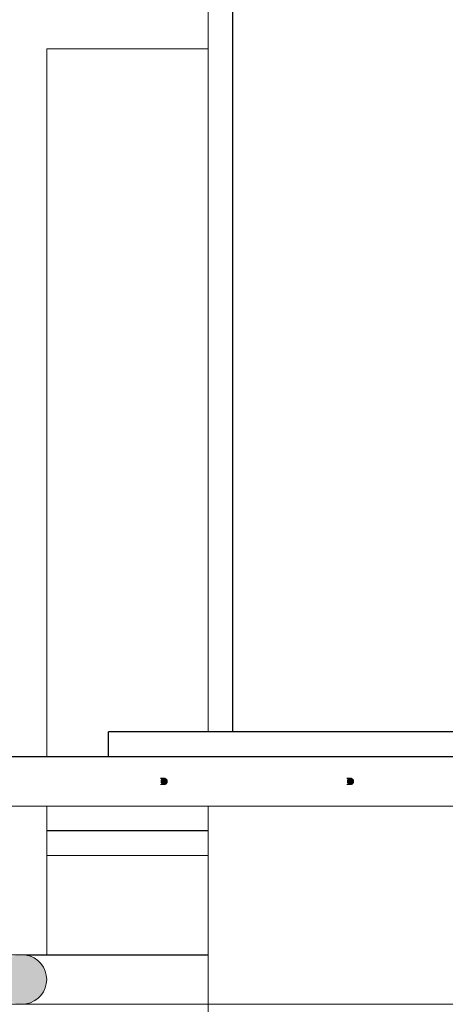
# Model space of a CAD drawing. Header units: millimetres. Extents: x -8078 to 241103, y -4319 to 602442.
# Tile 60 of 148: x 37558 to 37901, y 297044 to 297837. Entities that reach past the tile are written whole.
import ezdxf

# ---------------------------------------------------------------- set-up
doc = ezdxf.new("R2010")
doc.units = ezdxf.units.MM
doc.header["$MEASUREMENT"] = 0
doc.set_wipeout_variables(frame=1)
doc.linetypes.add('Wipeout_Contour', pattern=[1000, 0, -1000])
for name, color, linetype in [('#podkład', 252, 'Continuous'), ('- A - ocieplenie', 7, 'Continuous'), ('Konstrukcja - Stropy', 7, 'Continuous')]:
    doc.layers.add(name, color=color, linetype=linetype)

# ---------------------------------------------------------------- blocks, each defined once
blk = doc.blocks.new('qqe433333')
at = {"linetype": 'Continuous', "lineweight": 0}
blk.add_hatch(color=252, dxfattribs=at).paths.add_polyline_path([(-1832.6, 682969.49), (-1829.12, 682969.8), (-1825.76, 682970.7), (-1822.6, 682972.17), (-1819.74, 682974.17), (-1817.28, 682976.64), (-1815.28, 682979.49), (-1813.8, 682982.65), (-1812.9, 682986.02), (-1812.6, 682989.49), (-1812.9, 682992.97), (-1813.8, 682996.33), (-1815.28, 682999.49), (-1817.28, 683002.35), (-1819.74, 683004.81), (-1822.6, 683006.81), (-1825.76, 683008.29), (-1829.12, 683009.19), (-1832.6, 683009.49), (-1836.07, 683009.19), (-1839.44, 683008.29), (-1842.6, 683006.81), (-1845.45, 683004.81), (-1847.92, 683002.35), (-1849.92, 682999.49), (-1851.39, 682996.33), (-1852.29, 682992.97), (-1852.6, 682989.49), (-1852.29, 682986.02), (-1851.39, 682982.65), (-1849.92, 682979.49), (-1847.92, 682976.64), (-1845.45, 682974.17), (-1842.6, 682972.17), (-1839.44, 682970.7), (-1836.07, 682969.8)])
at = {"color": 252, "linetype": 'Wipeout_Contour', "lineweight": 0, "ltscale": 1878074.01586353}
blk.add_wipeout([(-1836.07, 683755.82), (-1836.07, 683169.1), (-1832.6, 683169.1), (-1832.6, 683759.3)], dxfattribs=at)
at = {"color": 252, "linetype": 'Wipeout_Contour', "lineweight": 0, "ltscale": 1877981.242321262}
blk.add_wipeout([(-1812.9, 683169.1), (-1812.6, 683169.1), (-1812.6, 683739.3), (-1812.9, 683739.6)], dxfattribs=at)
at = {"color": 252, "linetype": 'Wipeout_Contour', "lineweight": 0, "ltscale": 1877309.686997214}
blk.add_wipeout([(-1721.24, 683151.57), (-1718.4, 683151.57), (-1717.97, 683151.6), (-1720.81, 683151.6)], dxfattribs=at)
at = {"color": 252, "linetype": 'Wipeout_Contour', "lineweight": 0, "ltscale": 1876729.234216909}
blk.add_wipeout([(-1571.09, 683151.57), (-1568.25, 683151.57), (-1567.82, 683151.6), (-1570.66, 683151.6)], dxfattribs=at)
at = {"color": 252, "linetype": 'Wipeout_Contour', "lineweight": 0, "ltscale": 1877775.371070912}
blk.add_wipeout([(-1662.6, 683189.1), (-1662.6, 684369.1), (-1682.6, 684369.1), (-1682.6, 683189.1)], dxfattribs=at).dxf.layer = 'Konstrukcja - Stropy'
at = {"color": 252, "linetype": 'Wipeout_Contour', "lineweight": 0, "ltscale": 1876675.031358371}
blk.add_wipeout([(-1482.6, 682969.49), (-1482.6, 683129.1), (-1682.6, 683129.1), (-1682.6, 682969.49)], dxfattribs=at).dxf.layer = 'Konstrukcja - Stropy'
at = {"color": 252, "linetype": 'Wipeout_Contour', "lineweight": 0, "ltscale": 1878715.475392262}
blk.add_wipeout([(-1836.07, 683762.77), (-1832.6, 683759.3), (-1832.6, 684409.1), (-1836.07, 684409.1)], dxfattribs=at)
at = {"color": 252, "linetype": 'Wipeout_Contour', "lineweight": 0, "ltscale": 1876858.275896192}
blk.add_wipeout([(-1662.6, 683189.1), (-1202.6, 683189.1), (-1202.6, 684389.1), (-1662.6, 684389.1)], dxfattribs=at)
at = {"color": 252, "linetype": 'Wipeout_Contour', "lineweight": 0, "ltscale": 1877983.884734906}
blk.add_wipeout([(-1813.8, 683169.1), (-1812.9, 683169.1), (-1812.9, 683739.6), (-1813.8, 683740.5)], dxfattribs=at)
at = {"color": 252, "linetype": 'Wipeout_Contour', "lineweight": 0, "ltscale": 1877311.262489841}
blk.add_wipeout([(-1721.66, 683151.45), (-1718.82, 683151.45), (-1718.4, 683151.57), (-1721.24, 683151.57)], dxfattribs=at)
at = {"color": 252, "linetype": 'Wipeout_Contour', "lineweight": 0, "ltscale": 1876730.809483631}
blk.add_wipeout([(-1571.52, 683151.45), (-1568.68, 683151.45), (-1568.25, 683151.57), (-1571.09, 683151.57)], dxfattribs=at)
at = {"color": 252, "linetype": 'Wipeout_Contour', "lineweight": 0, "ltscale": 1877655.359450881}
blk.add_wipeout([(-1829.12, 683009.49), (-1829.12, 683129.1), (-1832.6, 683129.1), (-1832.6, 683009.49)], dxfattribs=at)
at = {"color": 252, "linetype": 'Wipeout_Contour', "lineweight": 0, "ltscale": 1877253.639697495}
blk.add_wipeout([(-1812.9, 682992.97), (-1812.6, 682989.49), (-1682.6, 682989.49), (-1682.6, 682992.97)], dxfattribs=at)
at = {"color": 252, "linetype": 'Wipeout_Contour', "lineweight": 0, "ltscale": 1878478.151142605}
blk.add_wipeout([(-1832.6, 682969.49), (-1836.07, 682969.8), (-2304.12, 682969.8), (-2307.6, 682969.49)], dxfattribs=at)
at = {"color": 252, "linetype": 'Wipeout_Contour', "lineweight": 0, "ltscale": 1878690.604120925}
blk.add_wipeout([(-1829.12, 683762.77), (-1825.76, 683766.14), (-1825.76, 684409.1), (-1829.12, 684409.1)], dxfattribs=at)
at = {"color": 252, "linetype": 'Wipeout_Contour', "lineweight": 0, "ltscale": 1877989.088833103}
blk.add_wipeout([(-1813.8, 683169.1), (-1813.8, 683740.5), (-1815.28, 683741.98), (-1815.28, 683169.1)], dxfattribs=at)
at = {"color": 252, "linetype": 'Wipeout_Contour', "lineweight": 0, "ltscale": 1876616.260045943}
blk.add_wipeout([(-1302.92, 683169.1), (-1302.92, 683189.1), (-1762.92, 683189.1), (-1762.92, 683169.1)], dxfattribs=at)
at = {"color": 252, "linetype": 'Wipeout_Contour', "lineweight": 0, "ltscale": 1877312.686978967}
blk.add_wipeout([(-1721.66, 683151.45), (-1722.06, 683151.27), (-1719.22, 683151.27), (-1718.82, 683151.45)], dxfattribs=at)
at = {"color": 252, "linetype": 'Wipeout_Contour', "lineweight": 0, "ltscale": 1876732.233938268}
blk.add_wipeout([(-1571.52, 683151.45), (-1571.91, 683151.27), (-1569.07, 683151.27), (-1568.68, 683151.45)], dxfattribs=at)
at = {"color": 252, "linetype": 'Wipeout_Contour', "lineweight": 0, "ltscale": 1877668.786516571}
blk.add_wipeout([(-1836.07, 683009.49), (-1832.6, 683009.49), (-1832.6, 683129.1), (-1836.07, 683129.1)], dxfattribs=at)
at = {"color": 252, "linetype": 'Wipeout_Contour', "lineweight": 0, "ltscale": 1877258.308829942}
blk.add_wipeout([(-1813.8, 682996.33), (-1812.9, 682992.97), (-1682.6, 682992.97), (-1682.6, 682996.33)], dxfattribs=at)
at = {"color": 252, "linetype": 'Wipeout_Contour', "lineweight": 0, "ltscale": 1877266.498220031}
blk.add_wipeout([(-1829.12, 682969.8), (-1832.6, 682969.49), (-1682.6, 682969.49), (-1682.6, 682969.8)], dxfattribs=at)
at = {"color": 252, "linetype": 'Continuous', "lineweight": 25, "ltscale": 100}
for p, q in [((-1662.6, 683189.1), (-1662.6, 684369.1)), ((-1302.92, 683189.1), (-1762.92, 683189.1))]:
    blk.add_line(p, q, dxfattribs=at)
at = {"color": 252, "linetype": 'Wipeout_Contour', "lineweight": 0, "ltscale": 1877996.696682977}
blk.add_wipeout([(-1815.28, 683169.1), (-1815.28, 683741.98), (-1817.28, 683743.98), (-1817.28, 683169.1)], dxfattribs=at)
at = {"color": 252, "linetype": 'Wipeout_Contour', "lineweight": 0, "ltscale": 1877313.917375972}
blk.add_wipeout([(-1722.41, 683151.02), (-1719.57, 683151.02), (-1719.22, 683151.27), (-1722.06, 683151.27)], dxfattribs=at)
at = {"color": 252, "linetype": 'Wipeout_Contour', "lineweight": 0, "ltscale": 1876733.464234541}
blk.add_wipeout([(-1572.27, 683151.02), (-1569.43, 683151.02), (-1569.07, 683151.27), (-1571.91, 683151.27)], dxfattribs=at)
at = {"color": 252, "linetype": 'Wipeout_Contour', "lineweight": 0, "ltscale": 1877642.136357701}
blk.add_wipeout([(-1829.12, 683009.49), (-1825.76, 683009.49), (-1825.76, 683129.1), (-1829.12, 683129.1)], dxfattribs=at)
at = {"color": 252, "linetype": 'Wipeout_Contour', "lineweight": 0, "ltscale": 1877263.948061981}
blk.add_wipeout([(-1815.28, 682999.49), (-1813.8, 682996.33), (-1682.6, 682996.33), (-1682.6, 682999.49)], dxfattribs=at)
at = {"color": 252, "linetype": 'Wipeout_Contour', "lineweight": 0, "ltscale": 1877260.504871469}
blk.add_wipeout([(-1682.6, 682969.8), (-1682.6, 682970.7), (-1825.76, 682970.7), (-1829.12, 682969.8)], dxfattribs=at)
at = {"color": 252, "linetype": 'Wipeout_Contour', "lineweight": 0, "ltscale": 1878006.477038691}
blk.add_wipeout([(-1819.74, 683746.44), (-1819.74, 683169.1), (-1817.28, 683169.1), (-1817.28, 683743.98)], dxfattribs=at)
at = {"color": 252, "linetype": 'Wipeout_Contour', "lineweight": 0, "ltscale": 1878023.215620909}
blk.add_wipeout([(-1812.6, 683739.3), (-1682.6, 683739.3), (-1682.6, 683739.6), (-1812.9, 683739.6)], dxfattribs=at)
at = {"color": 252, "linetype": 'Wipeout_Contour', "lineweight": 0, "ltscale": 1877314.916282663}
blk.add_wipeout([(-1722.41, 683151.02), (-1722.72, 683150.71), (-1719.88, 683150.71), (-1719.57, 683151.02)], dxfattribs=at)
at = {"color": 252, "linetype": 'Wipeout_Contour', "lineweight": 0, "ltscale": 1876734.463024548}
blk.add_wipeout([(-1572.27, 683151.02), (-1572.58, 683150.71), (-1569.74, 683150.71), (-1569.43, 683151.02)], dxfattribs=at)
at = {"color": 252, "linetype": 'Wipeout_Contour', "lineweight": 0, "ltscale": 1877629.519017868}
blk.add_wipeout([(-1822.6, 683009.49), (-1822.6, 683129.1), (-1825.76, 683129.1), (-1825.76, 683009.49)], dxfattribs=at)
at = {"color": 252, "linetype": 'Wipeout_Contour', "lineweight": 0, "ltscale": 1877270.386072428}
blk.add_wipeout([(-1682.6, 682999.49), (-1682.6, 683002.35), (-1817.28, 683002.35), (-1815.28, 682999.49)], dxfattribs=at)
at = {"color": 252, "linetype": 'Wipeout_Contour', "lineweight": 0, "ltscale": 1877255.414734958}
blk.add_wipeout([(-1822.6, 682972.17), (-1825.76, 682970.7), (-1682.6, 682970.7), (-1682.6, 682972.17)], dxfattribs=at)
at = {"color": 252, "linetype": 'Wipeout_Contour', "lineweight": 0, "ltscale": 1878018.132766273}
blk.add_wipeout([(-1822.6, 683169.1), (-1819.74, 683169.1), (-1819.74, 683746.44), (-1822.6, 683749.3)], dxfattribs=at)
at = {"color": 252, "linetype": 'Wipeout_Contour', "lineweight": 0, "ltscale": 1878024.998684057}
blk.add_wipeout([(-1813.8, 683740.5), (-1812.9, 683739.6), (-1682.6, 683739.6), (-1682.6, 683740.5)], dxfattribs=at)
at = {"color": 252, "linetype": 'Wipeout_Contour', "lineweight": 0, "ltscale": 1877315.653342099}
blk.add_wipeout([(-1722.97, 683150.35), (-1720.13, 683150.35), (-1719.88, 683150.71), (-1722.72, 683150.71)], dxfattribs=at)
at = {"color": 252, "linetype": 'Wipeout_Contour', "lineweight": 0, "ltscale": 1876735.199954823}
blk.add_wipeout([(-1572.83, 683150.35), (-1569.99, 683150.35), (-1569.74, 683150.71), (-1572.58, 683150.71)], dxfattribs=at)
at = {"color": 252, "linetype": 'Wipeout_Contour', "lineweight": 0, "ltscale": 1877617.890855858}
blk.add_wipeout([(-1822.6, 683129.1), (-1822.6, 683009.49), (-1819.74, 683009.49), (-1819.74, 683129.1)], dxfattribs=at)
at = {"color": 252, "linetype": 'Wipeout_Contour', "lineweight": 0, "ltscale": 1877277.427251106}
blk.add_wipeout([(-1682.6, 683002.35), (-1682.6, 683004.81), (-1819.74, 683004.81), (-1817.28, 683002.35)], dxfattribs=at)
at = {"color": 252, "linetype": 'Wipeout_Contour', "lineweight": 0, "ltscale": 1877251.382543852}
blk.add_wipeout([(-1822.6, 682972.17), (-1682.6, 682972.17), (-1682.6, 682974.17), (-1819.74, 682974.17)], dxfattribs=at)
at = {"color": 252, "linetype": 'Continuous', "lineweight": 13, "ltscale": 100}
for p, q in [((-1682.6, 682996.33), (-1682.6, 682999.49)), ((-1682.6, 682969.49), (-2762.6, 682969.49)), ((-1682.6, 682969.49), (-1682.6, 682969.8))]:
    blk.add_line(p, q, dxfattribs=at)
at = {"layer": 'Konstrukcja - Stropy', "color": 252, "linetype": 'Continuous', "lineweight": 13, "ltscale": 100}
for q in [(-1682.6, 681469.49), (-1482.6, 682969.49)]:
    blk.add_line((-1682.6, 682969.49), q, dxfattribs=at)
at = {"color": 252, "linetype": 'Wipeout_Contour', "lineweight": 0, "ltscale": 1878031.309692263}
blk.add_wipeout([(-1825.76, 683752.46), (-1825.76, 683169.1), (-1822.6, 683169.1), (-1822.6, 683749.3)], dxfattribs=at)
at = {"color": 252, "linetype": 'Wipeout_Contour', "lineweight": 0, "ltscale": 1878028.51518268}
blk.add_wipeout([(-1682.6, 683740.5), (-1682.6, 683741.98), (-1815.28, 683741.98), (-1813.8, 683740.5)], dxfattribs=at)
at = {"color": 252, "linetype": 'Wipeout_Contour', "lineweight": 0, "ltscale": 1877316.106159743}
blk.add_wipeout([(-1723.16, 683149.96), (-1720.32, 683149.96), (-1720.13, 683150.35), (-1722.97, 683150.35)], dxfattribs=at)
at = {"color": 252, "linetype": 'Wipeout_Contour', "lineweight": 0, "ltscale": 1876735.652634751}
blk.add_wipeout([(-1573.01, 683149.96), (-1570.17, 683149.96), (-1569.99, 683150.35), (-1572.83, 683150.35)], dxfattribs=at)
at = {"color": 252, "linetype": 'Wipeout_Contour', "lineweight": 0, "ltscale": 1877607.605126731}
blk.add_wipeout([(-1819.74, 683129.1), (-1819.74, 683009.49), (-1817.28, 683009.49), (-1817.28, 683129.1)], dxfattribs=at)
at = {"color": 252, "linetype": 'Wipeout_Contour', "lineweight": 0, "ltscale": 1877248.530883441}
blk.add_wipeout([(-1817.28, 682976.64), (-1819.74, 682974.17), (-1682.6, 682974.17), (-1682.6, 682976.64)], dxfattribs=at)
at = {"color": 252, "linetype": 'Continuous', "lineweight": 13, "ltscale": 100}
for p, q in [((-1682.6, 682970.7), (-1682.6, 682972.17)), ((-1682.6, 682969.8), (-1682.6, 682970.7))]:
    blk.add_line(p, q, dxfattribs=at)
at = {"color": 252, "linetype": 'Wipeout_Contour', "lineweight": 0, "ltscale": 1878045.607471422}
blk.add_wipeout([(-1829.12, 683755.82), (-1829.12, 683169.1), (-1825.76, 683169.1), (-1825.76, 683752.46)], dxfattribs=at)
at = {"color": 252, "linetype": 'Wipeout_Contour', "lineweight": 0, "ltscale": 1878033.658336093}
blk.add_wipeout([(-1682.6, 683741.98), (-1682.6, 683743.98), (-1817.28, 683743.98), (-1815.28, 683741.98)], dxfattribs=at)
at = {"color": 252, "linetype": 'Wipeout_Contour', "lineweight": 0, "ltscale": 1877316.260977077}
blk.add_wipeout([(-1723.27, 683149.54), (-1720.43, 683149.54), (-1720.32, 683149.96), (-1723.16, 683149.96)], dxfattribs=at)
at = {"color": 252, "linetype": 'Wipeout_Contour', "lineweight": 0, "ltscale": 1876735.80731}
blk.add_wipeout([(-1573.12, 683149.54), (-1570.28, 683149.54), (-1570.17, 683149.96), (-1573.01, 683149.96)], dxfattribs=at)
at = {"color": 252, "linetype": 'Wipeout_Contour', "lineweight": 0, "ltscale": 1877598.974383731}
blk.add_wipeout([(-1817.28, 683129.1), (-1817.28, 683009.49), (-1815.28, 683009.49), (-1815.28, 683129.1)], dxfattribs=at)
at = {"color": 252, "linetype": 'Wipeout_Contour', "lineweight": 0, "ltscale": 1877246.94645891}
blk.add_wipeout([(-1815.28, 682979.49), (-1817.28, 682976.64), (-1682.6, 682976.64), (-1682.6, 682979.49)], dxfattribs=at)
at = {"color": 252, "linetype": 'Continuous', "lineweight": 13, "ltscale": 100}
for p, q in [((-1682.6, 683739.3), (-1812.6, 683739.3)), ((-1682.6, 682972.17), (-1682.6, 682974.17))]:
    blk.add_line(p, q, dxfattribs=at)
at = {"color": 252, "linetype": 'Wipeout_Contour', "lineweight": 0, "ltscale": 1878060.591692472}
blk.add_wipeout([(-1832.6, 683759.3), (-1832.6, 683169.1), (-1829.12, 683169.1), (-1829.12, 683755.82)], dxfattribs=at)
at = {"color": 252, "linetype": 'Wipeout_Contour', "lineweight": 0, "ltscale": 1878040.271901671}
blk.add_wipeout([(-1682.6, 683743.98), (-1682.6, 683746.44), (-1819.74, 683746.44), (-1817.28, 683743.98)], dxfattribs=at)
at = {"color": 252, "linetype": 'Wipeout_Contour', "lineweight": 0, "ltscale": 1877316.11309016}
blk.add_wipeout([(-1723.31, 683149.1), (-1720.47, 683149.1), (-1720.43, 683149.54), (-1723.27, 683149.54)], dxfattribs=at)
at = {"color": 252, "linetype": 'Wipeout_Contour', "lineweight": 0, "ltscale": 1876735.659280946}
blk.add_wipeout([(-1573.16, 683149.1), (-1570.32, 683149.1), (-1570.28, 683149.54), (-1573.12, 683149.54)], dxfattribs=at)
at = {"color": 252, "linetype": 'Wipeout_Contour', "lineweight": 0, "ltscale": 1877592.260871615}
blk.add_wipeout([(-1815.28, 683129.1), (-1815.28, 683009.49), (-1813.8, 683009.49), (-1813.8, 683129.1)], dxfattribs=at)
at = {"color": 252, "linetype": 'Wipeout_Contour', "lineweight": 0, "ltscale": 1877246.677431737}
blk.add_wipeout([(-1813.8, 682982.65), (-1815.28, 682979.49), (-1682.6, 682979.49), (-1682.6, 682982.65)], dxfattribs=at)
at = {"color": 252, "linetype": 'Continuous', "lineweight": 13, "ltscale": 100}
blk.add_line((-1682.6, 682974.17), (-1682.6, 682976.64), dxfattribs=at)
at = {"color": 252, "linetype": 'Wipeout_Contour', "lineweight": 0, "ltscale": 1878702.055785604}
blk.add_wipeout([(-1832.6, 683759.3), (-1829.12, 683762.77), (-1829.12, 684409.1), (-1832.6, 684409.1)], dxfattribs=at)
at = {"color": 252, "linetype": 'Wipeout_Contour', "lineweight": 0, "ltscale": 1878048.154944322}
blk.add_wipeout([(-1819.74, 683746.44), (-1682.6, 683746.44), (-1682.6, 683749.3), (-1822.6, 683749.3)], dxfattribs=at)
at = {"color": 252, "linetype": 'Wipeout_Contour', "lineweight": 0, "ltscale": 1877315.667294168}
blk.add_wipeout([(-1723.27, 683148.67), (-1720.43, 683148.67), (-1720.47, 683149.1), (-1723.31, 683149.1)], dxfattribs=at)
at = {"color": 252, "linetype": 'Wipeout_Contour', "lineweight": 0, "ltscale": 1876735.213354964}
blk.add_wipeout([(-1570.28, 683148.67), (-1570.32, 683149.1), (-1573.16, 683149.1), (-1573.12, 683148.67)], dxfattribs=at)
at = {"color": 252, "linetype": 'Wipeout_Contour', "lineweight": 0, "ltscale": 1877587.668535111}
blk.add_wipeout([(-1813.8, 683009.49), (-1812.9, 683009.49), (-1812.9, 683129.1), (-1813.8, 683129.1)], dxfattribs=at)
at = {"color": 252, "linetype": 'Wipeout_Contour', "lineweight": 0, "ltscale": 1877247.731967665}
blk.add_wipeout([(-1682.6, 682982.65), (-1682.6, 682986.02), (-1812.9, 682986.02), (-1813.8, 682982.65)], dxfattribs=at)
at = {"color": 252, "linetype": 'Continuous', "lineweight": 13, "ltscale": 100}
blk.add_line((-1682.6, 682976.64), (-1682.6, 682979.49), dxfattribs=at)
at = {"color": 252, "linetype": 'Wipeout_Contour', "lineweight": 0, "ltscale": 1878057.067937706}
blk.add_wipeout([(-1822.6, 683749.3), (-1682.6, 683749.3), (-1682.6, 683752.46), (-1825.76, 683752.46)], dxfattribs=at)
at = {"color": 252, "linetype": 'Wipeout_Contour', "lineweight": 0, "ltscale": 1877314.937189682}
blk.add_wipeout([(-1723.16, 683148.25), (-1720.32, 683148.25), (-1720.43, 683148.67), (-1723.27, 683148.67)], dxfattribs=at)
at = {"color": 252, "linetype": 'Wipeout_Contour', "lineweight": 0, "ltscale": 1876734.483113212}
blk.add_wipeout([(-1570.17, 683148.25), (-1570.28, 683148.67), (-1573.12, 683148.67), (-1573.01, 683148.25)], dxfattribs=at)
at = {"color": 252, "linetype": 'Wipeout_Contour', "lineweight": 0, "ltscale": 1877585.33694822}
blk.add_wipeout([(-1812.9, 683009.49), (-1812.6, 683009.49), (-1812.6, 683129.1), (-1812.9, 683129.1)], dxfattribs=at)
at = {"color": 252, "linetype": 'Wipeout_Contour', "lineweight": 0, "ltscale": 1877250.078000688}
blk.add_wipeout([(-1682.6, 682986.02), (-1682.6, 682989.49), (-1812.6, 682989.49), (-1812.9, 682986.02)], dxfattribs=at)
at = {"color": 252, "linetype": 'Continuous', "lineweight": 13, "ltscale": 100}
for p, q in [((-1682.6, 682992.97), (-1682.6, 682996.33)), ((-1682.6, 682989.49), (-1682.6, 682992.97)), ((-1682.6, 682986.02), (-1682.6, 682989.49)), ((-1682.6, 682982.65), (-1682.6, 682986.02)), ((-1682.6, 682979.49), (-1682.6, 682982.65))]:
    blk.add_line(p, q, dxfattribs=at)
at = {"color": 252, "linetype": 'Wipeout_Contour', "lineweight": 0, "ltscale": 1878066.740001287}
blk.add_wipeout([(-1682.6, 683752.46), (-1682.6, 683755.82), (-1829.12, 683755.82), (-1825.76, 683752.46)], dxfattribs=at)
at = {"color": 252, "linetype": 'Wipeout_Contour', "lineweight": 0, "ltscale": 1877313.944528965}
blk.add_wipeout([(-1723.16, 683148.25), (-1722.97, 683147.85), (-1720.13, 683147.85), (-1720.32, 683148.25)], dxfattribs=at)
at = {"color": 252, "linetype": 'Wipeout_Contour', "lineweight": 0, "ltscale": 1876733.490336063}
blk.add_wipeout([(-1572.83, 683147.85), (-1569.99, 683147.85), (-1570.17, 683148.25), (-1573.01, 683148.25)], dxfattribs=at)
at = {"color": 252, "linetype": 'Wipeout_Contour', "lineweight": 0, "ltscale": 1876985.901354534}
blk.add_wipeout([(-1867.82, 683129.1), (-1415.74, 683129.1), (-1419.2, 683129.41), (-1864.35, 683129.41)], dxfattribs=at)
at = {"color": 252, "linetype": 'Wipeout_Contour', "lineweight": 0, "ltscale": 1877355.944451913}
blk.add_wipeout([(-1812.6, 683092.97), (-1812.6, 683089.49), (-1682.6, 683089.49), (-1682.6, 683092.97)], dxfattribs=at)
at = {"color": 252, "linetype": 'Wipeout_Contour', "lineweight": 0, "ltscale": 1877284.85762379}
blk.add_wipeout([(-1819.74, 683004.81), (-1682.6, 683004.81), (-1682.6, 683006.81), (-1822.6, 683006.81)], dxfattribs=at)
at = {"color": 252, "linetype": 'Continuous', "lineweight": 13, "ltscale": 100}
blk.add_line((-1682.6, 682999.49), (-1682.6, 683002.35), dxfattribs=at)
at = {"color": 252, "linetype": 'Wipeout_Contour', "lineweight": 0, "ltscale": 1879288.00790973}
blk.add_wipeout([(-1836.07, 683755.82), (-1832.6, 683759.3), (-2307.6, 683759.3), (-2304.12, 683755.82)], dxfattribs=at)
at = {"color": 252, "linetype": 'Wipeout_Contour', "lineweight": 0, "ltscale": 1877312.719576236}
blk.add_wipeout([(-1722.72, 683147.5), (-1719.88, 683147.5), (-1720.13, 683147.85), (-1722.97, 683147.85)], dxfattribs=at)
at = {"color": 252, "linetype": 'Wipeout_Contour', "lineweight": 0, "ltscale": 1876732.265281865}
blk.add_wipeout([(-1572.58, 683147.5), (-1569.74, 683147.5), (-1569.99, 683147.85), (-1572.83, 683147.85)], dxfattribs=at)
at = {"color": 252, "linetype": 'Wipeout_Contour', "lineweight": 0, "ltscale": 1876986.492067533}
blk.add_wipeout([(-1864.35, 683129.41), (-1419.2, 683129.41), (-1422.56, 683130.31), (-1860.98, 683130.31)], dxfattribs=at)
at = {"color": 252, "linetype": 'Wipeout_Contour', "lineweight": 0, "ltscale": 1877359.454843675}
blk.add_wipeout([(-1682.6, 683092.97), (-1682.6, 683096.33), (-1812.6, 683096.33), (-1812.6, 683092.97)], dxfattribs=at)
at = {"color": 252, "linetype": 'Wipeout_Contour', "lineweight": 0, "ltscale": 1877292.451363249}
blk.add_wipeout([(-1682.6, 683006.81), (-1682.6, 683008.29), (-1825.76, 683008.29), (-1822.6, 683006.81)], dxfattribs=at)
at = {"color": 252, "linetype": 'Wipeout_Contour', "lineweight": 0, "ltscale": 1878076.877296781}
blk.add_wipeout([(-1832.6, 683759.3), (-1829.12, 683755.82), (-1682.6, 683755.82), (-1682.6, 683759.3)], dxfattribs=at)
at = {"color": 252, "linetype": 'Wipeout_Contour', "lineweight": 0, "ltscale": 1877311.299558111}
blk.add_wipeout([(-1722.41, 683147.19), (-1719.57, 683147.19), (-1719.88, 683147.5), (-1722.72, 683147.5)], dxfattribs=at)
at = {"color": 252, "linetype": 'Wipeout_Contour', "lineweight": 0, "ltscale": 1876730.84518135}
blk.add_wipeout([(-1572.58, 683147.5), (-1572.27, 683147.19), (-1569.43, 683147.19), (-1569.74, 683147.5)], dxfattribs=at)
at = {"color": 252, "linetype": 'Wipeout_Contour', "lineweight": 0, "ltscale": 1876987.684653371}
blk.add_wipeout([(-1422.56, 683130.31), (-1425.7, 683131.78), (-1857.82, 683131.78), (-1860.98, 683130.31)], dxfattribs=at)
at = {"color": 252, "linetype": 'Wipeout_Contour', "lineweight": 0, "ltscale": 1877362.80452338}
blk.add_wipeout([(-1812.6, 683096.33), (-1682.6, 683096.33), (-1682.6, 683099.49), (-1812.6, 683099.49)], dxfattribs=at)
at = {"color": 252, "linetype": 'Wipeout_Contour', "lineweight": 0, "ltscale": 1877299.977685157}
blk.add_wipeout([(-1829.12, 683009.19), (-1825.76, 683008.29), (-1682.6, 683008.29), (-1682.6, 683009.19)], dxfattribs=at)
at = {"color": 252, "linetype": 'Continuous', "lineweight": 13, "ltscale": 100}
blk.add_line((-1682.6, 683002.35), (-1682.6, 683004.81), dxfattribs=at)
at = {"color": 252, "linetype": 'Wipeout_Contour', "lineweight": 0, "ltscale": 1879291.588499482}
blk.add_wipeout([(-1832.6, 683759.3), (-1836.07, 683762.77), (-2304.12, 683762.77), (-2307.6, 683759.3)], dxfattribs=at)
at = {"color": 252, "linetype": 'Wipeout_Contour', "lineweight": 0, "ltscale": 1877309.727537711}
blk.add_wipeout([(-1722.06, 683146.94), (-1719.22, 683146.94), (-1719.57, 683147.19), (-1722.41, 683147.19)], dxfattribs=at)
at = {"color": 252, "linetype": 'Wipeout_Contour', "lineweight": 0, "ltscale": 1876729.273100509}
blk.add_wipeout([(-1569.07, 683146.94), (-1569.43, 683147.19), (-1572.27, 683147.19), (-1571.91, 683146.94)], dxfattribs=at)
at = {"color": 252, "linetype": 'Wipeout_Contour', "lineweight": 0, "ltscale": 1876989.442802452}
blk.add_wipeout([(-1857.82, 683131.78), (-1425.7, 683131.78), (-1428.55, 683133.78), (-1854.96, 683133.78)], dxfattribs=at)
at = {"color": 252, "linetype": 'Wipeout_Contour', "lineweight": 0, "ltscale": 1877365.891667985}
blk.add_wipeout([(-1812.6, 683102.35), (-1812.6, 683099.49), (-1682.6, 683099.49), (-1682.6, 683102.35)], dxfattribs=at)
at = {"color": 252, "linetype": 'Wipeout_Contour', "lineweight": 0, "ltscale": 1878518.834510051}
blk.add_wipeout([(-1836.07, 683009.19), (-1832.6, 683009.49), (-2307.6, 683009.49), (-2304.12, 683009.19)], dxfattribs=at)
at = {"color": 252, "linetype": 'Continuous', "lineweight": 13, "ltscale": 100}
blk.add_line((-1415.74, 683129.1), (-1867.82, 683129.1), dxfattribs=at)
at = {"color": 252, "linetype": 'Wipeout_Contour', "lineweight": 0, "ltscale": 1878080.460172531}
blk.add_wipeout([(-1682.6, 683759.3), (-1682.6, 683762.77), (-1829.12, 683762.77), (-1832.6, 683759.3)], dxfattribs=at)
at = {"color": 252, "linetype": 'Wipeout_Contour', "lineweight": 0, "ltscale": 1877308.051340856}
blk.add_wipeout([(-1721.66, 683146.75), (-1718.82, 683146.75), (-1719.22, 683146.94), (-1722.06, 683146.94)], dxfattribs=at)
at = {"color": 252, "linetype": 'Wipeout_Contour', "lineweight": 0, "ltscale": 1876727.596866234}
blk.add_wipeout([(-1571.52, 683146.75), (-1568.68, 683146.75), (-1569.07, 683146.94), (-1571.91, 683146.94)], dxfattribs=at)
at = {"color": 252, "linetype": 'Wipeout_Contour', "lineweight": 0, "ltscale": 1876991.71309708}
blk.add_wipeout([(-1852.5, 683136.25), (-1854.96, 683133.78), (-1428.55, 683133.78), (-1431, 683136.25)], dxfattribs=at)
at = {"color": 252, "linetype": 'Wipeout_Contour', "lineweight": 0, "ltscale": 1877368.622478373}
blk.add_wipeout([(-1812.6, 683104.81), (-1812.6, 683102.35), (-1682.6, 683102.35), (-1682.6, 683104.81)], dxfattribs=at)
at = {"color": 252, "linetype": 'Wipeout_Contour', "lineweight": 0, "ltscale": 1877307.207854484}
blk.add_wipeout([(-1832.6, 683009.49), (-1829.12, 683009.19), (-1682.6, 683009.19), (-1682.6, 683009.49)], dxfattribs=at)
at = {"layer": 'Konstrukcja - Stropy', "color": 252, "linetype": 'Continuous', "lineweight": 13, "ltscale": 100}
blk.add_line((-1682.6, 683189.1), (-1682.6, 684369.1), dxfattribs=at)
at = {"color": 252, "linetype": 'Wipeout_Contour', "lineweight": 0, "ltscale": 1877313.121042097}
blk.add_wipeout([(-1682.6, 683009.49), (-1682.6, 683089.49), (-1812.6, 683089.49), (-1812.6, 683009.49)], dxfattribs=at).dxf.layer = '- A - ocieplenie'
at = {"color": 252, "linetype": 'Wipeout_Contour', "lineweight": 0, "ltscale": 1877306.321887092}
blk.add_wipeout([(-1721.66, 683146.75), (-1721.24, 683146.64), (-1718.4, 683146.64), (-1718.82, 683146.75)], dxfattribs=at)
at = {"color": 252, "linetype": 'Wipeout_Contour', "lineweight": 0, "ltscale": 1876725.867399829}
blk.add_wipeout([(-1571.52, 683146.75), (-1571.09, 683146.64), (-1568.25, 683146.64), (-1568.68, 683146.75)], dxfattribs=at)
at = {"color": 252, "linetype": 'Wipeout_Contour', "lineweight": 0, "ltscale": 1876994.426625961}
blk.add_wipeout([(-1431, 683136.25), (-1432.99, 683139.1), (-1850.5, 683139.1), (-1852.5, 683136.25)], dxfattribs=at)
at = {"color": 252, "linetype": 'Wipeout_Contour', "lineweight": 0, "ltscale": 1877370.913938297}
blk.add_wipeout([(-1812.6, 683106.81), (-1812.6, 683104.81), (-1682.6, 683104.81), (-1682.6, 683106.81)], dxfattribs=at)
at = {"layer": '- A - ocieplenie', "color": 252, "linetype": 'Continuous', "lineweight": 20, "ltscale": 100}
blk.add_line((-1812.6, 683089.49), (-1682.6, 683089.49), dxfattribs=at)
at = {"color": 252, "linetype": 'Continuous', "lineweight": 13, "ltscale": 100}
for p, q in [((-1682.6, 683009.49), (-2762.6, 683009.49)), ((-1682.6, 683009.19), (-1682.6, 683009.49)), ((-1682.6, 683008.29), (-1682.6, 683009.19)), ((-1682.6, 683006.81), (-1682.6, 683008.29)), ((-1682.6, 683004.81), (-1682.6, 683006.81))]:
    blk.add_line(p, q, dxfattribs=at)
at = {"color": 252, "linetype": 'Continuous', "lineweight": 13, "ltscale": 100, "flags": 128}
blk.add_lwpolyline([(-1836.07, 682969.8), (-1832.6, 682969.49), (-1829.12, 682969.8), (-1825.76, 682970.7), (-1822.6, 682972.17), (-1819.74, 682974.17), (-1817.28, 682976.64), (-1815.28, 682979.49), (-1813.8, 682982.65), (-1812.9, 682986.02), (-1812.6, 682989.49), (-1812.9, 682992.97), (-1813.8, 682996.33), (-1815.28, 682999.49), (-1817.28, 683002.35), (-1819.74, 683004.81), (-1822.6, 683006.81), (-1825.76, 683008.29), (-1829.12, 683009.19), (-1832.6, 683009.49), (-1836.07, 683009.19)], dxfattribs=at)
at = {"color": 252, "linetype": 'Wipeout_Contour', "lineweight": 0, "ltscale": 1876997.500934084}
blk.add_wipeout([(-1849.03, 683142.26), (-1850.5, 683139.1), (-1432.99, 683139.1), (-1434.46, 683142.26)], dxfattribs=at)
at = {"color": 252, "linetype": 'Wipeout_Contour', "lineweight": 0, "ltscale": 1877304.591718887}
blk.add_wipeout([(-1720.81, 683146.6), (-1717.97, 683146.6), (-1718.4, 683146.64), (-1721.24, 683146.64)], dxfattribs=at)
at = {"color": 252, "linetype": 'Wipeout_Contour', "lineweight": 0, "ltscale": 1876724.137243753}
blk.add_wipeout([(-1570.66, 683146.6), (-1567.82, 683146.6), (-1568.25, 683146.64), (-1571.09, 683146.64)], dxfattribs=at)
at = {"color": 252, "linetype": 'Wipeout_Contour', "lineweight": 0, "ltscale": 1877372.696404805}
blk.add_wipeout([(-1682.6, 683106.81), (-1682.6, 683108.29), (-1812.6, 683108.29), (-1812.6, 683106.81)], dxfattribs=at)
at = {"linetype": 'Continuous', "lineweight": 0}
for points in [[(-1717.97, 683146.6), (-1717.53, 683146.64), (-1717.11, 683146.75), (-1716.72, 683146.94), (-1716.36, 683147.19), (-1716.05, 683147.5), (-1715.8, 683147.85), (-1715.62, 683148.25), (-1715.5, 683148.67), (-1715.47, 683149.1), (-1715.5, 683149.54), (-1715.62, 683149.96), (-1715.8, 683150.35), (-1716.05, 683150.71), (-1716.36, 683151.02), (-1716.72, 683151.27), (-1717.11, 683151.45), (-1717.53, 683151.57), (-1717.97, 683151.6), (-1718.4, 683151.57), (-1718.82, 683151.45), (-1719.22, 683151.27), (-1719.57, 683151.02), (-1719.88, 683150.71), (-1720.13, 683150.35), (-1720.32, 683149.96), (-1720.43, 683149.54), (-1720.47, 683149.1), (-1720.43, 683148.67), (-1720.32, 683148.25), (-1720.13, 683147.85), (-1719.88, 683147.5), (-1719.57, 683147.19), (-1719.22, 683146.94), (-1718.82, 683146.75), (-1718.4, 683146.64)], [(-1568.25, 683146.64), (-1567.82, 683146.6), (-1567.39, 683146.64), (-1566.96, 683146.75), (-1566.57, 683146.94), (-1566.21, 683147.19), (-1565.9, 683147.5), (-1565.65, 683147.85), (-1565.47, 683148.25), (-1565.36, 683148.67), (-1565.32, 683149.1), (-1565.36, 683149.54), (-1565.47, 683149.96), (-1565.65, 683150.35), (-1565.9, 683150.71), (-1566.21, 683151.02), (-1566.57, 683151.27), (-1566.96, 683151.45), (-1567.39, 683151.57), (-1567.82, 683151.6), (-1568.25, 683151.57), (-1568.68, 683151.45), (-1569.07, 683151.27), (-1569.43, 683151.02), (-1569.74, 683150.71), (-1569.99, 683150.35), (-1570.17, 683149.96), (-1570.28, 683149.54), (-1570.32, 683149.1), (-1570.28, 683148.67), (-1570.17, 683148.25), (-1569.99, 683147.85), (-1569.74, 683147.5), (-1569.43, 683147.19), (-1569.07, 683146.94), (-1568.68, 683146.75)]]:
    blk.add_hatch(color=252, dxfattribs=at).paths.add_polyline_path(points)
at = {"color": 252, "linetype": 'Wipeout_Contour', "lineweight": 0, "ltscale": 1877373.915698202}
blk.add_wipeout([(-1682.6, 683108.29), (-1682.6, 683109.19), (-1812.6, 683109.19), (-1812.6, 683108.29)], dxfattribs=at)
at = {"color": 252, "linetype": 'Wipeout_Contour', "lineweight": 0, "ltscale": 1877000.842616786}
blk.add_wipeout([(-1849.03, 683142.26), (-1434.46, 683142.26), (-1435.36, 683145.63), (-1848.12, 683145.63)], dxfattribs=at)
at = {"color": 252, "linetype": 'Wipeout_Contour', "lineweight": 0, "ltscale": 1877374.534769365}
blk.add_wipeout([(-1682.6, 683109.19), (-1682.6, 683109.49), (-1812.6, 683109.49), (-1812.6, 683109.19)], dxfattribs=at)
at = {"color": 252, "linetype": 'Continuous', "lineweight": 13, "ltscale": 100}
for p, q in [((-1812.6, 683009.49), (-1812.6, 683129.1)), ((-1682.6, 683109.49), (-1812.6, 683109.49))]:
    blk.add_line(p, q, dxfattribs=at)
at = {"layer": 'Konstrukcja - Stropy', "color": 252, "linetype": 'Continuous', "lineweight": 13, "ltscale": 100}
blk.add_line((-1682.6, 683009.49), (-1682.6, 683129.1), dxfattribs=at)
at = {"color": 252, "linetype": 'Wipeout_Contour', "lineweight": 0, "ltscale": 20647148.82078253}
blk.add_wipeout([(-1848.12, 683145.63), (-1435.36, 683145.63), (-1435.66, 683149.1), (-1565.32, 683149.1), (-1565.36, 683148.67), (-1565.47, 683148.25), (-1565.65, 683147.85), (-1565.9, 683147.5), (-1566.21, 683147.19), (-1566.57, 683146.94), (-1566.96, 683146.75), (-1567.39, 683146.64), (-1567.82, 683146.6), (-1570.66, 683146.6), (-1571.09, 683146.64), (-1571.52, 683146.75), (-1571.91, 683146.94), (-1572.27, 683147.19), (-1572.58, 683147.5), (-1572.83, 683147.85), (-1573.01, 683148.25), (-1573.12, 683148.67), (-1573.16, 683149.1), (-1715.47, 683149.1), (-1715.5, 683148.67), (-1715.62, 683148.25), (-1715.8, 683147.85), (-1716.05, 683147.5), (-1716.36, 683147.19), (-1716.72, 683146.94), (-1717.11, 683146.75), (-1717.53, 683146.64), (-1717.97, 683146.6), (-1720.81, 683146.6), (-1721.24, 683146.64), (-1721.66, 683146.75), (-1722.06, 683146.94), (-1722.41, 683147.19), (-1722.72, 683147.5), (-1722.97, 683147.85), (-1723.16, 683148.25), (-1723.27, 683148.67), (-1723.31, 683149.1), (-1847.82, 683149.1)], dxfattribs=at)
at = {"color": 252, "linetype": 'Wipeout_Contour', "lineweight": 0, "ltscale": 20647185.38371629}
blk.add_wipeout([(-1715.47, 683149.1), (-1573.16, 683149.1), (-1573.12, 683149.54), (-1573.01, 683149.96), (-1572.83, 683150.35), (-1572.58, 683150.71), (-1572.27, 683151.02), (-1571.91, 683151.27), (-1571.52, 683151.45), (-1571.09, 683151.57), (-1570.66, 683151.6), (-1567.82, 683151.6), (-1567.39, 683151.57), (-1566.96, 683151.45), (-1566.57, 683151.27), (-1566.21, 683151.02), (-1565.9, 683150.71), (-1565.65, 683150.35), (-1565.47, 683149.96), (-1565.36, 683149.54), (-1565.32, 683149.1), (-1435.66, 683149.1), (-1435.36, 683152.58), (-1848.12, 683152.58), (-1847.82, 683149.1), (-1723.31, 683149.1), (-1723.27, 683149.54), (-1723.16, 683149.96), (-1722.97, 683150.35), (-1722.72, 683150.71), (-1722.41, 683151.02), (-1722.06, 683151.27), (-1721.66, 683151.45), (-1721.24, 683151.57), (-1720.81, 683151.6), (-1717.97, 683151.6), (-1717.53, 683151.57), (-1717.11, 683151.45), (-1716.72, 683151.27), (-1716.36, 683151.02), (-1716.05, 683150.71), (-1715.8, 683150.35), (-1715.62, 683149.96), (-1715.5, 683149.54)], dxfattribs=at)
at = {"color": 252, "linetype": 'Continuous', "lineweight": 13, "ltscale": 100}
for p, q in [((-1720.81, 683146.6), (-1717.97, 683146.6)), ((-1570.66, 683146.6), (-1567.82, 683146.6))]:
    blk.add_line(p, q, dxfattribs=at)
at = {"color": 252, "linetype": 'Wipeout_Contour', "lineweight": 0, "ltscale": 1877011.434918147}
blk.add_wipeout([(-1848.12, 683152.58), (-1435.36, 683152.58), (-1434.46, 683155.94), (-1849.03, 683155.94)], dxfattribs=at)
at = {"color": 252, "linetype": 'Continuous', "lineweight": 13, "ltscale": 100}
for p, q in [((-1720.81, 683151.6), (-1717.97, 683151.6)), ((-1570.66, 683151.6), (-1567.82, 683151.6))]:
    blk.add_line(p, q, dxfattribs=at)
at = {"color": 252, "linetype": 'Continuous', "lineweight": 13, "ltscale": 100, "flags": 128}
for points in [[(-1717.97, 683146.6), (-1717.53, 683146.64), (-1717.11, 683146.75), (-1716.72, 683146.94), (-1716.36, 683147.19), (-1716.05, 683147.5), (-1715.8, 683147.85), (-1715.62, 683148.25), (-1715.5, 683148.67), (-1715.47, 683149.1), (-1715.5, 683149.54), (-1715.62, 683149.96), (-1715.8, 683150.35), (-1716.05, 683150.71), (-1716.36, 683151.02), (-1716.72, 683151.27), (-1717.11, 683151.45), (-1717.53, 683151.57), (-1717.97, 683151.6), (-1718.4, 683151.57), (-1718.82, 683151.45), (-1719.22, 683151.27), (-1719.57, 683151.02), (-1719.88, 683150.71), (-1720.13, 683150.35), (-1720.32, 683149.96), (-1720.43, 683149.54), (-1720.47, 683149.1), (-1720.43, 683148.67), (-1720.32, 683148.25), (-1720.13, 683147.85), (-1719.88, 683147.5), (-1719.57, 683147.19), (-1719.22, 683146.94), (-1718.82, 683146.75), (-1718.4, 683146.64)], [(-1567.39, 683146.64), (-1566.96, 683146.75), (-1566.57, 683146.94), (-1566.21, 683147.19), (-1565.9, 683147.5), (-1565.65, 683147.85), (-1565.47, 683148.25), (-1565.36, 683148.67), (-1565.32, 683149.1), (-1565.36, 683149.54), (-1565.47, 683149.96), (-1565.65, 683150.35), (-1565.9, 683150.71), (-1566.21, 683151.02), (-1566.57, 683151.27), (-1566.96, 683151.45), (-1567.39, 683151.57), (-1567.82, 683151.6), (-1568.25, 683151.57), (-1568.68, 683151.45), (-1569.07, 683151.27), (-1569.43, 683151.02), (-1569.74, 683150.71), (-1569.99, 683150.35), (-1570.17, 683149.96), (-1570.28, 683149.54), (-1570.32, 683149.1), (-1570.28, 683148.67), (-1570.17, 683148.25), (-1569.99, 683147.85), (-1569.74, 683147.5), (-1569.43, 683147.19), (-1569.07, 683146.94), (-1568.68, 683146.75), (-1568.25, 683146.64), (-1567.82, 683146.6)]]:
    blk.add_lwpolyline(points, close=True, dxfattribs=at)
at = {"color": 252, "linetype": 'Wipeout_Contour', "lineweight": 0, "ltscale": 1877014.79675726}
blk.add_wipeout([(-1850.5, 683159.1), (-1849.03, 683155.94), (-1434.46, 683155.94), (-1432.99, 683159.1)], dxfattribs=at)
at = {"color": 252, "linetype": 'Wipeout_Contour', "lineweight": 0, "ltscale": 1877017.900485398}
blk.add_wipeout([(-1432.99, 683159.1), (-1431, 683161.96), (-1852.5, 683161.96), (-1850.5, 683159.1)], dxfattribs=at)
at = {"color": 252, "linetype": 'Wipeout_Contour', "lineweight": 0, "ltscale": 1877020.651747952}
blk.add_wipeout([(-1431, 683161.96), (-1428.55, 683164.42), (-1854.96, 683164.42), (-1852.5, 683161.96)], dxfattribs=at)
at = {"color": 252, "linetype": 'Wipeout_Contour', "lineweight": 0, "ltscale": 1877022.966940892}
blk.add_wipeout([(-1854.96, 683164.42), (-1428.55, 683164.42), (-1425.7, 683166.42), (-1857.82, 683166.42)], dxfattribs=at)
at = {"color": 252, "linetype": 'Wipeout_Contour', "lineweight": 0, "ltscale": 1877024.775691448}
blk.add_wipeout([(-1857.82, 683166.42), (-1425.7, 683166.42), (-1422.56, 683167.9), (-1860.98, 683167.9)], dxfattribs=at)
at = {"color": 252, "linetype": 'Wipeout_Contour', "lineweight": 0, "ltscale": 1877026.023049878}
blk.add_wipeout([(-1860.98, 683167.9), (-1422.56, 683167.9), (-1419.2, 683168.8), (-1864.35, 683168.8)], dxfattribs=at)
at = {"color": 252, "linetype": 'Wipeout_Contour', "lineweight": 0, "ltscale": 1877026.671056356}
blk.add_wipeout([(-1867.82, 683169.1), (-1864.35, 683168.8), (-1419.2, 683168.8), (-1415.74, 683169.1)], dxfattribs=at)
at = {"color": 252, "linetype": 'Continuous', "lineweight": 13, "ltscale": 100}
for p, q in [((-1812.6, 683739.3), (-1812.6, 683169.1)), ((-1415.74, 683169.1), (-1867.82, 683169.1))]:
    blk.add_line(p, q, dxfattribs=at)
at = {"color": 252, "linetype": 'Continuous', "lineweight": 25, "ltscale": 100}
blk.add_line((-1762.92, 683169.1), (-1762.92, 683189.1), dxfattribs=at)

msp = doc.modelspace()

# ---------------------------------------------------------------- block references
at = {"layer": '#podkład'}
msp.add_blockref('qqe433333', (39392.7, -385925.54), dxfattribs=at)

doc.saveas('drawing.dxf')
